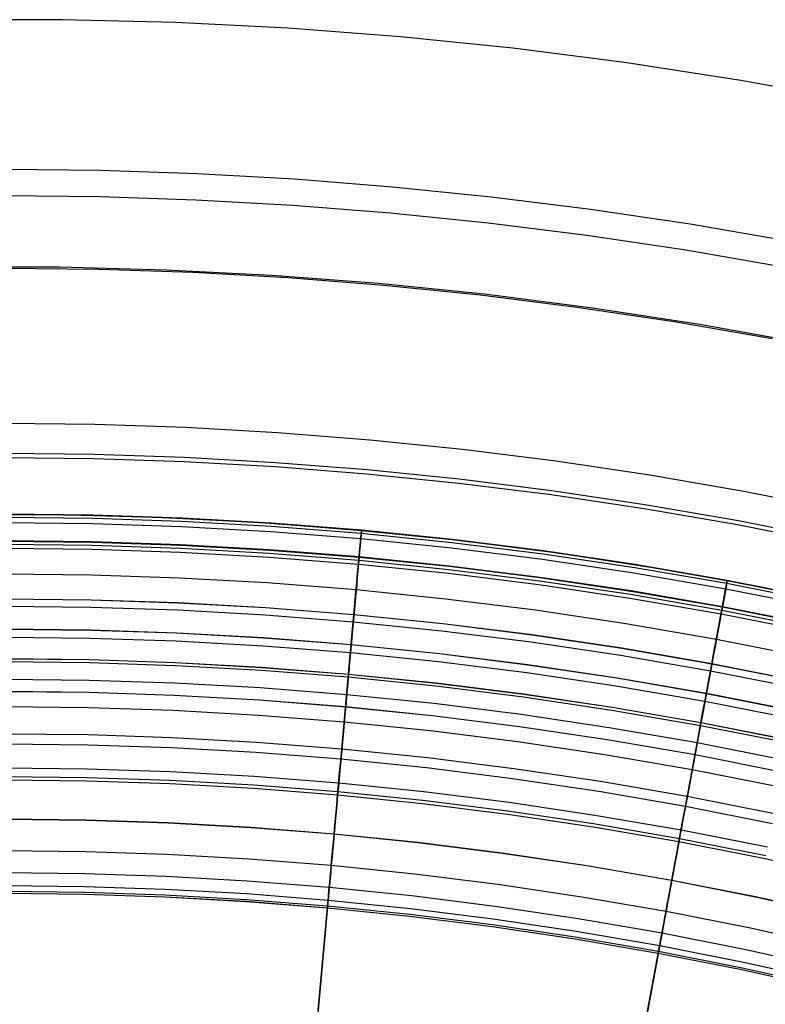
# Model space of a CAD drawing. Header units: millimetres. Extents: x -14 to 488, y -50 to 50.
# Tile 208 of 256: x 375.68 to 380, y 19.85 to 25.55. Entities that reach past the tile are written whole.
import ezdxf

# ---------------------------------------------------------------- set-up
doc = ezdxf.new("R2010")
doc.units = ezdxf.units.MM
doc.header["$MEASUREMENT"] = 0
doc.layers.add('Default', color=7, linetype='Continuous')

msp = doc.modelspace()

# ---------------------------------------------------------------- linework, layer by layer
at = {"layer": 'Default'}
for points in [[(380.5171, 25.0816), (379.8604, 25.2001), (379.2008, 25.3017), (378.5388, 25.3862), (377.8888, 25.4522), (377.2373, 25.5019), (376.5847, 25.5351), (375.9315, 25.5518), (375.2781, 25.552), (374.6249, 25.5357), (373.9724, 25.503), (373.3208, 25.4537), (372.6967, 25.391), (372.0743, 25.3131), (371.4539, 25.2201), (370.836, 25.1121), (370.2209, 24.9892), (369.6089, 24.8515), (369.0005, 24.699), (368.3959, 24.5317), (367.8295, 24.3605), (367.2672, 24.1764), (366.7092, 23.9795)], [(380.5171, 25.0816), (379.8604, 25.2001), (379.2008, 25.3017), (378.5388, 25.3862), (377.8888, 25.4522), (377.2373, 25.5019), (376.5847, 25.5351), (375.9315, 25.5518), (375.2781, 25.552), (374.6249, 25.5357), (373.9724, 25.503), (373.3208, 25.4537), (372.6967, 25.391), (372.0743, 25.3131), (371.4539, 25.2201), (370.836, 25.1121), (370.2209, 24.9892), (369.6089, 24.8515), (369.0005, 24.699), (368.3959, 24.5317), (367.8295, 24.3605), (367.2672, 24.1764), (366.7092, 23.9795)], [(371.0472, 24.268), (371.6267, 24.3682), (372.204, 24.4541), (372.7786, 24.526), (373.35, 24.5842), (373.918, 24.6289), (374.4819, 24.6605), (375.0416, 24.6792), (375.5965, 24.6853), (376.1514, 24.6792), (376.7111, 24.6605), (377.275, 24.6289), (377.843, 24.5842), (378.4144, 24.526), (378.989, 24.4541), (379.5663, 24.3682), (380.1458, 24.268)], [(371.0472, 24.268), (371.6267, 24.3682), (372.204, 24.4541), (372.7786, 24.526), (373.35, 24.5842), (373.918, 24.6289), (374.4819, 24.6605), (375.0416, 24.6792), (375.5965, 24.6853), (376.1514, 24.6792), (376.7111, 24.6605), (377.275, 24.6289), (377.843, 24.5842), (378.4144, 24.526), (378.989, 24.4541), (379.5663, 24.3682), (380.1458, 24.268)], [(371.075, 24.1177), (371.651, 24.2173), (372.2247, 24.3027), (372.7958, 24.3742), (373.3638, 24.432), (373.9282, 24.4765), (374.4888, 24.5078), (375.045, 24.5264), (375.5965, 24.5325), (376.148, 24.5264), (376.7042, 24.5078), (377.2648, 24.4765), (377.8292, 24.432), (378.3972, 24.3742), (378.9683, 24.3027), (379.542, 24.2173), (380.118, 24.1177)], [(380.2442, 23.6729), (379.6239, 23.7849), (379.0009, 23.8808), (378.3756, 23.9606), (377.7617, 24.023), (377.1463, 24.0699), (376.5299, 24.1012), (375.913, 24.117), (375.2958, 24.1172), (374.6788, 24.1018), (374.0624, 24.0709), (373.447, 24.0244), (372.8575, 23.9651), (372.2696, 23.8915), (371.6837, 23.8037), (371.1001, 23.7018), (370.519, 23.5857), (369.941, 23.4556), (369.3663, 23.3115), (368.7953, 23.1535), (368.2603, 22.9918), (367.7292, 22.8179), (367.2022, 22.6319), (366.6795, 22.4339)], [(380.2442, 23.6729), (379.6239, 23.7849), (379.0009, 23.8808), (378.3756, 23.9606), (377.7617, 24.023), (377.1463, 24.0699), (376.5299, 24.1012), (375.913, 24.117), (375.2958, 24.1172), (374.6788, 24.1018), (374.0624, 24.0709), (373.447, 24.0244), (372.8575, 23.9651), (372.2696, 23.8915), (371.6837, 23.8037), (371.1001, 23.7018), (370.519, 23.5857), (369.941, 23.4556), (369.3663, 23.3115), (368.7953, 23.1535), (368.2603, 22.9918), (367.7292, 22.8179), (367.2022, 22.6319), (366.6795, 22.4339)], [(371.1515, 23.7046), (371.7177, 23.8025), (372.2817, 23.8865), (372.8431, 23.9568), (373.4015, 24.0136), (373.9564, 24.0573), (374.5075, 24.0882), (375.0543, 24.1064), (375.5965, 24.1124), (376.1387, 24.1064), (376.6855, 24.0882), (377.2366, 24.0573), (377.7915, 24.0136), (378.3499, 23.9568), (378.9113, 23.8865), (379.4753, 23.8025), (380.0415, 23.7046)], [(371.3152, 22.8201), (371.8605, 22.9144), (372.4038, 22.9952), (372.9445, 23.0629), (373.4824, 23.1177), (374.0168, 23.1598), (374.5476, 23.1895), (375.0743, 23.2071), (375.5965, 23.2129), (376.1187, 23.2071), (376.6454, 23.1895), (377.1762, 23.1598), (377.7107, 23.1177), (378.2485, 23.0629), (378.7892, 22.9952), (379.3325, 22.9144), (379.8778, 22.8201), (380.4248, 22.7121)], [(370.8039, 22.542), (371.3468, 22.6492), (371.8881, 22.7428), (372.4274, 22.823), (372.9641, 22.8902), (373.498, 22.9446), (374.0285, 22.9864), (374.5553, 23.0158), (375.0781, 23.0333), (375.5965, 23.0391), (376.1149, 23.0333), (376.6377, 23.0158), (377.1645, 22.9864), (377.695, 22.9446), (378.2289, 22.8902), (378.7656, 22.823), (379.3049, 22.7428), (379.8462, 22.6492), (380.3891, 22.542)], [(370.8039, 22.542), (371.3468, 22.6492), (371.8881, 22.7428), (372.4274, 22.823), (372.9641, 22.8902), (373.498, 22.9446), (374.0285, 22.9864), (374.5553, 23.0158), (375.0781, 23.0333), (375.5965, 23.0391), (376.1149, 23.0333), (376.6377, 23.0158), (377.1645, 22.9864), (377.695, 22.9446), (378.2289, 22.8902), (378.7656, 22.823), (379.3049, 22.7428), (379.8462, 22.6492), (380.3891, 22.542)], [(370.8088, 22.5183), (371.3512, 22.6254), (371.8919, 22.7189), (372.4306, 22.7991), (372.9668, 22.8662), (373.5001, 22.9205), (374.0301, 22.9622), (374.5564, 22.9917), (375.0787, 23.0091), (375.5965, 23.0149), (376.1143, 23.0091), (376.6366, 22.9917), (377.1629, 22.9622), (377.6929, 22.9205), (378.2262, 22.8662), (378.7624, 22.7991), (379.3011, 22.7189), (379.8418, 22.6254), (380.3842, 22.5183)], [(380.5522, 22.1439), (379.9713, 22.2642), (379.3874, 22.3696), (378.801, 22.4599), (378.2124, 22.535), (377.6345, 22.5938), (377.0553, 22.6379), (376.4751, 22.6674), (375.8944, 22.6822), (375.3135, 22.6824), (374.7327, 22.668), (374.1525, 22.6389), (373.5732, 22.5951), (373.0184, 22.5393), (372.465, 22.47), (371.9135, 22.3874), (371.3641, 22.2914), (370.8172, 22.1821)], [(380.5522, 22.1439), (379.9713, 22.2642), (379.3874, 22.3696), (378.801, 22.4599), (378.2124, 22.535), (377.6345, 22.5938), (377.0553, 22.6379), (376.4751, 22.6674), (375.8944, 22.6822), (375.3135, 22.6824), (374.7327, 22.668), (374.1525, 22.6389), (373.5732, 22.5951), (373.0184, 22.5393), (372.465, 22.47), (371.9135, 22.3874), (371.3641, 22.2914), (370.8172, 22.1821)], [(370.876, 22.1979), (371.4108, 22.3034), (371.9439, 22.3956), (372.4751, 22.4747), (373.0038, 22.5409), (373.5296, 22.5944), (374.0521, 22.6355), (374.571, 22.6646), (375.0859, 22.6818), (375.5965, 22.6875), (376.1071, 22.6818), (376.622, 22.6646), (377.1409, 22.6355), (377.6634, 22.5944), (378.1893, 22.5409), (378.7179, 22.4747), (379.2491, 22.3956), (379.7822, 22.3034), (380.317, 22.1979)], [(370.8762, 22.1972), (371.4109, 22.3027), (371.9441, 22.3949), (372.4752, 22.4739), (373.0038, 22.5401), (373.5296, 22.5937), (374.0522, 22.6348), (374.571, 22.6638), (375.0859, 22.681), (375.5965, 22.6867), (376.1071, 22.681), (376.622, 22.6638), (377.1408, 22.6348), (377.6634, 22.5937), (378.1892, 22.5401), (378.7178, 22.4739), (379.249, 22.3949), (379.7821, 22.3027), (380.3168, 22.1972)], [(370.8762, 22.1969), (371.411, 22.3024), (371.9441, 22.3946), (372.4752, 22.4737), (373.0039, 22.5399), (373.5297, 22.5934), (374.0522, 22.6345), (374.5711, 22.6636), (375.0859, 22.6808), (375.5965, 22.6864), (376.1071, 22.6808), (376.6219, 22.6636), (377.1408, 22.6345), (377.6634, 22.5934), (378.1891, 22.5399), (378.7178, 22.4737), (379.2489, 22.3946), (379.7821, 22.3024), (380.3168, 22.1969)], [(370.8765, 22.1958), (371.4112, 22.3014), (371.9443, 22.3935), (372.4754, 22.4726), (373.004, 22.5388), (373.5298, 22.5923), (374.0522, 22.6335), (374.5711, 22.6625), (375.086, 22.6797), (375.5965, 22.6853), (376.107, 22.6797), (376.6219, 22.6625), (377.1408, 22.6335), (377.6633, 22.5923), (378.189, 22.5388), (378.7176, 22.4726), (379.2487, 22.3935), (379.7819, 22.3014), (380.3166, 22.1958)], [(370.8765, 22.1958), (371.4112, 22.3013), (371.9443, 22.3935), (372.4754, 22.4726), (373.004, 22.5388), (373.5298, 22.5923), (374.0522, 22.6334), (374.5711, 22.6625), (375.086, 22.6797), (375.5965, 22.6853), (376.107, 22.6797), (376.6219, 22.6625), (377.1408, 22.6334), (377.6633, 22.5923), (378.189, 22.5388), (378.7176, 22.4726), (379.2487, 22.3935), (379.7819, 22.3013), (380.3166, 22.1958)], [(370.8798, 22.18), (371.4141, 22.2854), (371.9468, 22.3776), (372.4776, 22.4566), (373.0058, 22.5227), (373.5312, 22.5762), (374.0533, 22.6173), (374.5718, 22.6463), (375.0863, 22.6635), (375.5965, 22.6692), (376.1067, 22.6635), (376.6212, 22.6463), (377.1397, 22.6173), (377.6618, 22.5762), (378.1872, 22.5227), (378.7155, 22.4566), (379.2462, 22.3776), (379.7789, 22.2854), (380.3132, 22.18)], [(370.8864, 22.1486), (371.4199, 22.2539), (371.9519, 22.3458), (372.4819, 22.4247), (373.0094, 22.4908), (373.5341, 22.5442), (374.0555, 22.5853), (374.5733, 22.6142), (375.087, 22.6314), (375.5965, 22.637), (376.106, 22.6314), (376.6197, 22.6142), (377.1375, 22.5853), (377.6589, 22.5442), (378.1836, 22.4908), (378.7111, 22.4247), (379.2411, 22.3458), (379.7731, 22.2539), (380.3066, 22.1486)], [(370.9078, 22.0464), (371.4389, 22.1512), (371.9685, 22.2428), (372.4961, 22.3214), (373.0212, 22.3871), (373.5435, 22.4403), (374.0625, 22.4811), (374.5779, 22.51), (375.0894, 22.5271), (375.5965, 22.5327), (376.1036, 22.5271), (376.6151, 22.51), (377.1305, 22.4811), (377.6495, 22.4403), (378.1718, 22.3871), (378.6969, 22.3214), (379.2245, 22.2428), (379.7541, 22.1512), (380.2852, 22.0464)], [(370.9084, 22.0435), (371.4395, 22.1483), (371.969, 22.2398), (372.4965, 22.3184), (373.0215, 22.3841), (373.5437, 22.4373), (374.0627, 22.4781), (374.578, 22.507), (375.0894, 22.5241), (375.5965, 22.5297), (376.1036, 22.5241), (376.615, 22.507), (377.1303, 22.4781), (377.6493, 22.4373), (378.1715, 22.3841), (378.6965, 22.3184), (379.224, 22.2398), (379.7535, 22.1483), (380.2846, 22.0435)], [(370.9084, 22.0433), (371.4395, 22.1481), (371.969, 22.2396), (372.4965, 22.3182), (373.0216, 22.3839), (373.5438, 22.4371), (374.0627, 22.4779), (374.5781, 22.5068), (375.0894, 22.5238), (375.5965, 22.5295), (376.1036, 22.5238), (376.6149, 22.5068), (377.1303, 22.4779), (377.6492, 22.4371), (378.1714, 22.3839), (378.6965, 22.3182), (379.224, 22.2396), (379.7535, 22.1481), (380.2846, 22.0433)], [(370.9121, 22.0259), (371.4427, 22.1306), (371.9718, 22.2221), (372.4989, 22.3006), (373.0236, 22.3663), (373.5454, 22.4194), (374.0639, 22.4602), (374.5788, 22.489), (375.0898, 22.5061), (375.5965, 22.5117), (376.1032, 22.5061), (376.6142, 22.489), (377.1291, 22.4602), (377.6477, 22.4194), (378.1694, 22.3663), (378.6941, 22.3006), (379.2212, 22.2221), (379.7503, 22.1306), (380.2809, 22.0259)], [(370.9167, 22.0037), (371.4469, 22.1083), (371.9754, 22.1997), (372.502, 22.2781), (373.0261, 22.3437), (373.5474, 22.3967), (374.0654, 22.4375), (374.5799, 22.4663), (375.0903, 22.4834), (375.5965, 22.489), (376.1027, 22.4834), (376.6131, 22.4663), (377.1276, 22.4375), (377.6456, 22.3967), (378.1669, 22.3437), (378.691, 22.2781), (379.2176, 22.1997), (379.7461, 22.1083), (380.2763, 22.0037)], [(370.9472, 21.8582), (371.4739, 21.9622), (371.999, 22.053), (372.5222, 22.1309), (373.0429, 22.196), (373.5607, 22.2488), (374.0754, 22.2893), (374.5865, 22.3179), (375.0936, 22.3348), (375.5965, 22.3404), (376.0994, 22.3348), (376.6065, 22.3179), (377.1176, 22.2893), (377.6323, 22.2488), (378.1501, 22.196), (378.6708, 22.1309), (379.194, 22.053), (379.7191, 21.9622), (380.2458, 21.8582)], [(370.9769, 21.7169), (371.5002, 21.8201), (372.022, 21.9104), (372.5418, 21.9878), (373.0591, 22.0525), (373.5737, 22.1049), (374.0851, 22.1452), (374.5929, 22.1736), (375.0968, 22.1904), (375.5965, 22.196), (376.0962, 22.1904), (376.6001, 22.1736), (377.1079, 22.1452), (377.6193, 22.1049), (378.1339, 22.0525), (378.6512, 21.9878), (379.171, 21.9104), (379.6928, 21.8201), (380.2161, 21.7169)], [(370.977, 21.7162), (371.5003, 21.8194), (372.0221, 21.9096), (372.5419, 21.987), (373.0592, 22.0518), (373.5738, 22.1042), (374.0852, 22.1444), (374.593, 22.1729), (375.0969, 22.1897), (375.5965, 22.1952), (376.0962, 22.1897), (376.6, 22.1729), (377.1079, 22.1444), (377.6192, 22.1042), (378.1338, 22.0518), (378.6511, 21.987), (379.1709, 21.9096), (379.6927, 21.8194), (380.216, 21.7162)], [(370.9857, 21.6749), (371.508, 21.778), (372.0288, 21.8681), (372.5476, 21.9453), (373.064, 22.0099), (373.5776, 22.0622), (374.088, 22.1024), (374.5948, 22.1308), (375.0978, 22.1476), (375.5965, 22.1531), (376.0952, 22.1476), (376.5982, 22.1308), (377.105, 22.1024), (377.6154, 22.0622), (378.129, 22.0099), (378.6454, 21.9453), (379.1642, 21.8681), (379.685, 21.778), (380.2073, 21.6749)], [(371.0128, 21.5455), (371.5321, 21.648), (372.0498, 21.7375), (372.5655, 21.8143), (373.0789, 21.8785), (373.5895, 21.9305), (374.0969, 21.9705), (374.6007, 21.9987), (375.1007, 22.0154), (375.5965, 22.0209), (376.0923, 22.0154), (376.5923, 21.9987), (377.0961, 21.9705), (377.6036, 21.9305), (378.1141, 21.8785), (378.6275, 21.8143), (379.1432, 21.7375), (379.6609, 21.648), (380.1802, 21.5455)], [(371.013, 21.5447), (371.5322, 21.6471), (372.0499, 21.7367), (372.5656, 21.8134), (373.079, 21.8777), (373.5895, 21.9297), (374.0969, 21.9696), (374.6008, 21.9978), (375.1007, 22.0145), (375.5965, 22.02), (376.0923, 22.0145), (376.5922, 21.9978), (377.0961, 21.9696), (377.6035, 21.9297), (378.114, 21.8777), (378.6274, 21.8134), (379.1431, 21.7367), (379.6608, 21.6471), (380.18, 21.5447)], [(371.0225, 21.4993), (371.5406, 21.6016), (372.0573, 21.6909), (372.5719, 21.7675), (373.0842, 21.8316), (373.5937, 21.8835), (374.1, 21.9234), (374.6028, 21.9515), (375.1018, 21.9682), (375.5965, 21.9737), (376.0912, 21.9682), (376.5902, 21.9515), (377.093, 21.9234), (377.5993, 21.8835), (378.1088, 21.8316), (378.6211, 21.7675), (379.1357, 21.6909), (379.6524, 21.6016), (380.1705, 21.4993)], [(371.0481, 21.3773), (371.5633, 21.4789), (372.0771, 21.5678), (372.5889, 21.644), (373.0983, 21.7077), (373.6049, 21.7593), (374.1084, 21.799), (374.6084, 21.8269), (375.1045, 21.8435), (375.5965, 21.849), (376.0885, 21.8435), (376.5846, 21.8269), (377.0846, 21.799), (377.5881, 21.7593), (378.0947, 21.7077), (378.6042, 21.644), (379.1159, 21.5678), (379.6297, 21.4789), (380.1449, 21.3773)], [(371.0482, 21.3766), (371.5635, 21.4783), (372.0772, 21.5671), (372.5889, 21.6433), (373.0983, 21.7071), (373.605, 21.7587), (374.1084, 21.7983), (374.6084, 21.8263), (375.1046, 21.8428), (375.5965, 21.8483), (376.0885, 21.8428), (376.5846, 21.8263), (377.0846, 21.7983), (377.588, 21.7587), (378.0947, 21.7071), (378.6041, 21.6433), (379.1158, 21.5671), (379.6295, 21.4783), (380.1448, 21.3766)], [(371.0516, 21.3605), (371.5665, 21.4621), (372.0798, 21.5509), (372.5912, 21.627), (373.1002, 21.6907), (373.6064, 21.7423), (374.1096, 21.7819), (374.6092, 21.8098), (375.1049, 21.8264), (375.5965, 21.8318), (376.0881, 21.8264), (376.5838, 21.8098), (377.0835, 21.7819), (377.5866, 21.7423), (378.0928, 21.6907), (378.6018, 21.627), (379.1132, 21.5509), (379.6266, 21.4621), (380.1414, 21.3605)], [(371.0725, 21.261), (371.585, 21.3621), (372.0959, 21.4505), (372.605, 21.5263), (373.1116, 21.5897), (373.6156, 21.641), (374.1164, 21.6805), (374.6137, 21.7083), (375.1072, 21.7248), (375.5965, 21.7302), (376.0858, 21.7248), (376.5793, 21.7083), (377.0766, 21.6805), (377.5774, 21.641), (378.0814, 21.5897), (378.588, 21.5263), (379.0971, 21.4505), (379.6081, 21.3621), (380.1205, 21.261)], [(371.087, 21.1916), (371.5978, 21.2925), (372.1072, 21.3805), (372.6146, 21.4561), (373.1196, 21.5193), (373.6219, 21.5704), (374.1211, 21.6097), (374.6168, 21.6375), (375.1087, 21.6539), (375.5965, 21.6593), (376.0843, 21.6539), (376.5762, 21.6375), (377.0719, 21.6097), (377.5711, 21.5704), (378.0734, 21.5193), (378.5784, 21.4561), (379.0858, 21.3805), (379.5952, 21.2925), (380.106, 21.1916)], [(371.087, 21.1914), (371.5979, 21.2922), (372.1072, 21.3803), (372.6146, 21.4558), (373.1197, 21.5191), (373.622, 21.5702), (374.1212, 21.6095), (374.6169, 21.6372), (375.1088, 21.6537), (375.5965, 21.6591), (376.0843, 21.6537), (376.5761, 21.6372), (377.0719, 21.6095), (377.571, 21.5702), (378.0733, 21.5191), (378.5784, 21.4558), (379.0858, 21.3803), (379.5951, 21.2922), (380.106, 21.1914)], [(371.1051, 21.1051), (371.6139, 21.2056), (372.1212, 21.2933), (372.6266, 21.3685), (373.1296, 21.4315), (373.6299, 21.4824), (374.1271, 21.5216), (374.6208, 21.5492), (375.1107, 21.5655), (375.5965, 21.5709), (376.0823, 21.5655), (376.5722, 21.5492), (377.0659, 21.5216), (377.5631, 21.4824), (378.0634, 21.4315), (378.5664, 21.3685), (379.0718, 21.2933), (379.5791, 21.2056), (380.0879, 21.1051)], [(371.1374, 20.9512), (371.6426, 21.0509), (372.1462, 21.1379), (372.6479, 21.2126), (373.1473, 21.2751), (373.644, 21.3257), (374.1376, 21.3646), (374.6278, 21.392), (375.1142, 21.4083), (375.5965, 21.4136), (376.0788, 21.4083), (376.5652, 21.392), (377.0554, 21.3646), (377.549, 21.3257), (378.0457, 21.2751), (378.5451, 21.2126), (379.0468, 21.1379), (379.5504, 21.0509), (380.0556, 20.9512)], [(371.1374, 20.9512), (371.6426, 21.0509), (372.1462, 21.1379), (372.6479, 21.2126), (373.1473, 21.2751), (373.644, 21.3257), (374.1376, 21.3646), (374.6278, 21.392), (375.1142, 21.4083), (375.5965, 21.4136), (376.0788, 21.4083), (376.5652, 21.392), (377.0554, 21.3646), (377.549, 21.3257), (378.0457, 21.2751), (378.5451, 21.2126), (379.0468, 21.1379), (379.5504, 21.0509), (380.0556, 20.9512)], [(371.1494, 20.8941), (371.6532, 20.9935), (372.1555, 21.0803), (372.6558, 21.1548), (373.1539, 21.2172), (373.6493, 21.2676), (374.1415, 21.3064), (374.6304, 21.3337), (375.1155, 21.3499), (375.5965, 21.3553), (376.0775, 21.3499), (376.5626, 21.3337), (377.0515, 21.3064), (377.5437, 21.2676), (378.0391, 21.2172), (378.5372, 21.1548), (379.0375, 21.0803), (379.5398, 20.9935), (380.0436, 20.8941)], [(371.1781, 20.757), (371.6787, 20.8557), (372.1777, 20.942), (372.6749, 21.016), (373.1697, 21.078), (373.6619, 21.1281), (374.151, 21.1666), (374.6366, 21.1938), (375.1186, 21.2099), (375.5965, 21.2152), (376.0744, 21.2099), (376.5564, 21.1938), (377.0421, 21.1666), (377.5312, 21.1281), (378.0233, 21.078), (378.5182, 21.016), (379.0153, 20.942), (379.5143, 20.8557), (380.0149, 20.757)], [(371.1884, 20.7079), (371.6878, 20.8064), (372.1857, 20.8925), (372.6817, 20.9664), (373.1753, 21.0282), (373.6664, 21.0782), (374.1543, 21.1166), (374.6389, 21.1437), (375.1197, 21.1598), (375.5965, 21.1651), (376.0733, 21.1598), (376.5541, 21.1437), (377.0387, 21.1166), (377.5267, 21.0782), (378.0177, 21.0282), (378.5114, 20.9664), (379.0073, 20.8925), (379.5052, 20.8064), (380.0046, 20.7079)], [(371.1922, 20.6898), (371.6912, 20.7882), (372.1886, 20.8742), (372.6842, 20.948), (373.1774, 21.0098), (373.668, 21.0597), (374.1556, 21.0981), (374.6397, 21.1252), (375.1201, 21.1412), (375.5965, 21.1465), (376.0729, 21.1412), (376.5533, 21.1252), (377.0374, 21.0981), (377.525, 21.0597), (378.0156, 21.0098), (378.5088, 20.948), (379.0044, 20.8742), (379.5018, 20.7882), (380.0008, 20.6898), (380.5007, 20.5787)], [(371.1922, 20.6898), (371.6912, 20.7882), (372.1886, 20.8742), (372.6842, 20.948), (373.1774, 21.0098), (373.668, 21.0597), (374.1556, 21.0981), (374.6397, 21.1252), (375.1201, 21.1412), (375.5965, 21.1465), (376.0729, 21.1412), (376.5533, 21.1252), (377.0374, 21.0981), (377.525, 21.0597), (378.0156, 21.0098), (378.5088, 20.948), (379.0044, 20.8742), (379.5018, 20.7882), (380.0008, 20.6898), (380.5007, 20.5787)], [(371.2388, 20.4677), (371.7324, 20.5651), (372.2246, 20.6502), (372.715, 20.7232), (373.203, 20.7843), (373.6884, 20.8338), (374.1708, 20.8717), (374.6498, 20.8985), (375.1252, 20.9144), (375.5965, 20.9197), (376.0678, 20.9144), (376.5432, 20.8985), (377.0222, 20.8717), (377.5046, 20.8338), (377.99, 20.7843), (378.4781, 20.7232), (378.9684, 20.6502), (379.4606, 20.5651), (379.9542, 20.4677), (380.4489, 20.3578)], [(371.2391, 20.4664), (371.7327, 20.5638), (372.2248, 20.649), (372.7151, 20.7219), (373.2032, 20.783), (373.6885, 20.8325), (374.1709, 20.8704), (374.6499, 20.8972), (375.1252, 20.9131), (375.5965, 20.9183), (376.0678, 20.9131), (376.5431, 20.8972), (377.0221, 20.8704), (377.5045, 20.8325), (377.9899, 20.783), (378.4779, 20.7219), (378.9682, 20.649), (379.4603, 20.5638), (379.954, 20.4664), (380.4486, 20.3565)], [(371.2391, 20.4664), (371.7327, 20.5638), (372.2248, 20.649), (372.7151, 20.7219), (373.2032, 20.783), (373.6885, 20.8325), (374.1709, 20.8704), (374.6499, 20.8972), (375.1252, 20.9131), (375.5965, 20.9183), (376.0678, 20.9131), (376.5431, 20.8972), (377.0221, 20.8704), (377.5045, 20.8325), (377.9899, 20.783), (378.4779, 20.7219), (378.9682, 20.649), (379.4603, 20.5638), (379.954, 20.4664), (380.4486, 20.3565)], [(371.2764, 20.2882), (371.7658, 20.3848), (372.2538, 20.4691), (372.7398, 20.5415), (373.2237, 20.6021), (373.7049, 20.651), (374.1831, 20.6887), (374.658, 20.7153), (375.1292, 20.731), (375.5965, 20.7362), (376.0638, 20.731), (376.535, 20.7153), (377.0099, 20.6887), (377.4881, 20.651), (377.9693, 20.6021), (378.4532, 20.5415), (378.9392, 20.4691), (379.4272, 20.3848), (379.9166, 20.2882), (380.407, 20.1792)], [(371.2764, 20.2882), (371.7658, 20.3848), (372.2538, 20.4691), (372.7398, 20.5415), (373.2237, 20.6021), (373.7049, 20.651), (374.1831, 20.6887), (374.658, 20.7153), (375.1292, 20.731), (375.5965, 20.7362), (376.0638, 20.731), (376.535, 20.7153), (377.0099, 20.6887), (377.4881, 20.651), (377.9693, 20.6021), (378.4532, 20.5415), (378.9392, 20.4691), (379.4272, 20.3848), (379.9166, 20.2882), (380.407, 20.1792)], [(371.3027, 20.163), (371.7891, 20.259), (372.2741, 20.3428), (372.7572, 20.4148), (373.2381, 20.475), (373.7164, 20.5237), (374.1917, 20.5611), (374.6637, 20.5875), (375.1321, 20.6032), (375.5965, 20.6083), (376.0609, 20.6032), (376.5293, 20.5875), (377.0013, 20.5611), (377.4766, 20.5237), (377.9549, 20.475), (378.4358, 20.4148), (378.9189, 20.3428), (379.4039, 20.259), (379.8903, 20.163), (380.3778, 20.0547)], [(371.3027, 20.163), (371.7891, 20.259), (372.2741, 20.3428), (372.7572, 20.4148), (373.2381, 20.475), (373.7164, 20.5237), (374.1917, 20.5611), (374.6637, 20.5875), (375.1321, 20.6032), (375.5965, 20.6083), (376.0609, 20.6032), (376.5293, 20.5875), (377.0013, 20.5611), (377.4766, 20.5237), (377.9549, 20.475), (378.4358, 20.4148), (378.9189, 20.3428), (379.4039, 20.259), (379.8903, 20.163), (380.3778, 20.0547)], [(371.3179, 20.0903), (371.8026, 20.1859), (372.2859, 20.2695), (372.7673, 20.3412), (373.2465, 20.4011), (373.7231, 20.4497), (374.1967, 20.487), (374.667, 20.5133), (375.1337, 20.5289), (375.5965, 20.534), (376.0593, 20.5289), (376.526, 20.5133), (376.9963, 20.487), (377.4699, 20.4497), (377.9465, 20.4011), (378.4257, 20.3412), (378.9071, 20.2695), (379.3904, 20.1859), (379.8751, 20.0903), (380.3608, 19.9824)], [(371.3179, 20.0903), (371.8026, 20.1859), (372.2859, 20.2695), (372.7673, 20.3412), (373.2465, 20.4011), (373.7231, 20.4497), (374.1967, 20.487), (374.667, 20.5133), (375.1337, 20.5289), (375.5965, 20.534), (376.0593, 20.5289), (376.526, 20.5133), (376.9963, 20.487), (377.4699, 20.4497), (377.9465, 20.4011), (378.4257, 20.3412), (378.9071, 20.2695), (379.3904, 20.1859), (379.8751, 20.0903), (380.3608, 19.9824)], [(371.3248, 20.0576), (371.8087, 20.1531), (372.2912, 20.2365), (372.7718, 20.308), (373.2502, 20.3679), (373.7261, 20.4164), (374.1989, 20.4536), (374.6685, 20.4799), (375.1345, 20.4955), (375.5965, 20.5006), (376.0585, 20.4955), (376.5245, 20.4799), (376.9941, 20.4536), (377.4669, 20.4164), (377.9428, 20.3679), (378.4212, 20.308), (378.9018, 20.2365), (379.3843, 20.1531), (379.8682, 20.0576), (380.3531, 19.9498)], [(371.3248, 20.0576), (371.8087, 20.1531), (372.2912, 20.2365), (372.7718, 20.308), (373.2502, 20.3679), (373.7261, 20.4164), (374.1989, 20.4536), (374.6685, 20.4799), (375.1345, 20.4955), (375.5965, 20.5006), (376.0585, 20.4955), (376.5245, 20.4799), (376.9941, 20.4536), (377.4669, 20.4164), (377.9428, 20.3679), (378.4212, 20.308), (378.9018, 20.2365), (379.3843, 20.1531), (379.8682, 20.0576), (380.3531, 19.9498)], [(371.3271, 20.0467), (371.8107, 20.1421), (372.2929, 20.2255), (372.7733, 20.297), (373.2515, 20.3569), (373.7271, 20.4053), (374.1997, 20.4425), (374.669, 20.4688), (375.1347, 20.4843), (375.5965, 20.4895), (376.0583, 20.4843), (376.524, 20.4688), (376.9933, 20.4425), (377.4659, 20.4053), (377.9415, 20.3569), (378.4197, 20.297), (378.9001, 20.2255), (379.3823, 20.1421), (379.8659, 20.0467), (380.3506, 19.939)], [(371.3271, 20.0467), (371.8107, 20.1421), (372.2929, 20.2255), (372.7733, 20.297), (373.2515, 20.3569), (373.7271, 20.4053), (374.1997, 20.4425), (374.669, 20.4688), (375.1347, 20.4843), (375.5965, 20.4895), (376.0583, 20.4843), (376.524, 20.4688), (376.9933, 20.4425), (377.4659, 20.4053), (377.9415, 20.3569), (378.4197, 20.297), (378.9001, 20.2255), (379.3823, 20.1421), (379.8659, 20.0467), (380.3506, 19.939)], [(371.3272, 20.0462), (371.8108, 20.1417), (372.293, 20.225), (372.7734, 20.2966), (373.2515, 20.3564), (373.7271, 20.4048), (374.1997, 20.442), (374.669, 20.4683), (375.1347, 20.4839), (375.5965, 20.489), (376.0583, 20.4839), (376.524, 20.4683), (376.9933, 20.442), (377.4659, 20.4048), (377.9415, 20.3564), (378.4196, 20.2966), (378.9, 20.225), (379.3822, 20.1417), (379.8658, 20.0462), (380.3505, 19.9385)]]:
    msp.add_lwpolyline(points, dxfattribs=at)
at = {"layer": 'Default', "extrusion": (0.993511, -0.113737, 0)}
for points in [[(68.2752, 22.4213), (68.2748, 22.4554), (68.2738, 22.4899), (68.2719, 22.5245), (68.2694, 22.5595), (68.266, 22.5946), (68.2619, 22.6299), (68.257, 22.6654), (68.2512, 22.7011), (68.2446, 22.7368), (68.2372, 22.7726), (68.2289, 22.8085), (68.2198, 22.8443), (68.2098, 22.8802), (68.1989, 22.916), (68.1871, 22.9516), (68.1744, 22.9872), (68.1609, 23.0226), (68.1464, 23.0578), (68.1311, 23.0927), (68.1149, 23.1274), (68.0978, 23.1618), (68.0798, 23.1958), (68.061, 23.2294), (68.0413, 23.2626), (68.0208, 23.2953), (67.9994, 23.3275), (67.9772, 23.3592), (67.9543, 23.3903), (67.9305, 23.4208), (67.9061, 23.4507), (67.8808, 23.4799), (67.8549, 23.5084), (67.8283, 23.5362), (67.8011, 23.5632), (67.7732, 23.5894), (67.7447, 23.6148), (67.7157, 23.6394), (67.6861, 23.6632), (67.656, 23.6861), (67.6255, 23.7081), (67.5945, 23.7292), (67.5631, 23.7493), (67.5314, 23.7686), (67.4993, 23.7869), (67.467, 23.8043), (67.4343, 23.8207), (67.4015, 23.8362), (67.3685, 23.8507), (67.3353, 23.8643), (67.302, 23.8769), (67.2686, 23.8886), (67.2351, 23.8993), (67.2016, 23.9091), (67.1682, 23.918), (67.1347, 23.9259), (67.1014, 23.933), (67.0681, 23.9392), (67.035, 23.9444), (67.002, 23.9489), (66.9692, 23.9524), (66.9366, 23.9552), (66.9043, 23.9571), (66.8721, 23.9583), (66.8403, 23.9587), (66.8084, 23.9583), (66.7763, 23.9571), (66.744, 23.9552), (66.7114, 23.9524), (66.6786, 23.9489), (66.6456, 23.9444), (66.6125, 23.9392), (66.5792, 23.933), (66.5458, 23.9259), (66.5124, 23.918), (66.4789, 23.9091), (66.4455, 23.8993), (66.412, 23.8886), (66.3786, 23.8769), (66.3453, 23.8643), (66.3121, 23.8507), (66.2791, 23.8362), (66.2462, 23.8207), (66.2136, 23.8043), (66.1813, 23.7869), (66.1492, 23.7686), (66.1175, 23.7493), (66.0861, 23.7292), (66.0551, 23.7081), (66.0246, 23.6861), (65.9945, 23.6632), (65.9649, 23.6394), (65.9359, 23.6148), (65.9074, 23.5894), (65.8795, 23.5632), (65.8523, 23.5362), (65.8257, 23.5084), (65.7998, 23.4799), (65.7745, 23.4507), (65.75, 23.4208), (65.7263, 23.3903), (65.7034, 23.3592), (65.6812, 23.3275), (65.6598, 23.2953), (65.6393, 23.2626), (65.6196, 23.2294), (65.6008, 23.1958), (65.5828, 23.1618), (65.5657, 23.1274), (65.5495, 23.0927), (65.5342, 23.0578), (65.5197, 23.0226), (65.5062, 22.9872), (65.4935, 22.9516), (65.4817, 22.916), (65.4708, 22.8802), (65.4608, 22.8443), (65.4516, 22.8085), (65.4434, 22.7726), (65.4359, 22.7368), (65.4294, 22.7011), (65.4236, 22.6654), (65.4187, 22.6299), (65.4145, 22.5946), (65.4112, 22.5595), (65.4086, 22.5245), (65.4068, 22.4899), (65.4058, 22.4554), (65.4054, 22.4213)], [(65.4054, 22.4213), (65.4058, 22.3872), (65.4068, 22.3528), (65.4086, 22.3181), (65.4112, 22.2832), (65.4145, 22.248), (65.4187, 22.2127), (65.4236, 22.1772), (65.4294, 22.1416), (65.4359, 22.1058), (65.4434, 22.07), (65.4516, 22.0342), (65.4608, 21.9983), (65.4708, 21.9625), (65.4817, 21.9267), (65.4935, 21.891), (65.5062, 21.8554), (65.5197, 21.82), (65.5342, 21.7848), (65.5495, 21.7499), (65.5657, 21.7152), (65.5828, 21.6809), (65.6008, 21.6469), (65.6196, 21.6133), (65.6393, 21.5801), (65.6598, 21.5474), (65.6812, 21.5151), (65.7034, 21.4834), (65.7263, 21.4523), (65.75, 21.4218), (65.7745, 21.392), (65.7998, 21.3628), (65.8257, 21.3343), (65.8523, 21.3065), (65.8795, 21.2795), (65.9074, 21.2532), (65.9359, 21.2278), (65.9649, 21.2032), (65.9945, 21.1794), (66.0246, 21.1566), (66.0551, 21.1346), (66.0861, 21.1135), (66.1175, 21.0933), (66.1492, 21.074), (66.1813, 21.0557), (66.2136, 21.0383), (66.2462, 21.0219), (66.2791, 21.0064), (66.3121, 20.9919), (66.3453, 20.9783), (66.3786, 20.9657), (66.412, 20.9541), (66.4455, 20.9433), (66.4789, 20.9335), (66.5124, 20.9247), (66.5458, 20.9167), (66.5792, 20.9096), (66.6125, 20.9035), (66.6456, 20.8982), (66.6786, 20.8938), (66.7114, 20.8902), (66.744, 20.8874), (66.7763, 20.8855), (66.8084, 20.8844), (66.8403, 20.884), (66.8721, 20.8844), (66.9043, 20.8855), (66.9366, 20.8874), (66.9692, 20.8902), (67.002, 20.8938), (67.035, 20.8982), (67.0681, 20.9035), (67.1014, 20.9096), (67.1347, 20.9167), (67.1682, 20.9247), (67.2016, 20.9335), (67.2351, 20.9433), (67.2686, 20.9541), (67.302, 20.9657), (67.3353, 20.9783), (67.3685, 20.9919), (67.4015, 21.0064), (67.4343, 21.0219), (67.467, 21.0383), (67.4993, 21.0557), (67.5314, 21.074), (67.5631, 21.0933), (67.5945, 21.1135), (67.6255, 21.1346), (67.656, 21.1566), (67.6861, 21.1794), (67.7157, 21.2032), (67.7447, 21.2278), (67.7732, 21.2532), (67.8011, 21.2795), (67.8283, 21.3065), (67.8549, 21.3343), (67.8808, 21.3628), (67.9061, 21.392), (67.9305, 21.4218), (67.9543, 21.4523), (67.9772, 21.4834), (67.9994, 21.5151), (68.0208, 21.5474), (68.0413, 21.5801), (68.061, 21.6133), (68.0798, 21.6469), (68.0978, 21.6809), (68.1149, 21.7152), (68.1311, 21.7499), (68.1464, 21.7848), (68.1609, 21.82), (68.1744, 21.8554), (68.1871, 21.891), (68.1989, 21.9267), (68.2098, 21.9625), (68.2198, 21.9983), (68.2289, 22.0342), (68.2372, 22.07), (68.2446, 22.1058), (68.2512, 22.1416), (68.257, 22.1772), (68.2619, 22.2127), (68.266, 22.248), (68.2694, 22.2832), (68.2719, 22.3181), (68.2738, 22.3528), (68.2748, 22.3872), (68.2752, 22.4213)]]:
    msp.add_lwpolyline(points, dxfattribs=at)
at = {"layer": 'Default'}
for points in [[(377.4123, 19.8112, 135.9018), (377.5312, 21.1281, 113.236), (377.6058, 21.9555, 93.2153), (377.6633, 22.5923, 30.9743), (377.6623, 22.5816, 30.2517), (377.6611, 22.5682, 29.9205), (377.6594, 22.55, 29.6087), (377.6574, 22.5273, 29.3157), (377.655, 22.5007, 29.0412), (377.6523, 22.4706, 28.7845), (377.6493, 22.4373, 28.5452), (377.646, 22.4013, 28.3228), (377.6426, 22.3629, 28.1165), (377.6389, 22.3226, 27.9256), (377.6351, 22.2807, 27.7494), (377.6313, 22.2376, 27.5871), (377.6273, 22.1937, 27.438), (377.6233, 22.1493, 27.3014), (377.6193, 22.1049, 27.1765), (377.6153, 22.0608, 27.0625), (377.6113, 22.017, 26.9585), (377.6074, 21.9735, 26.8631), (377.6036, 21.9305, 26.7753), (377.5997, 21.8879, 26.694), (377.5959, 21.8454, 26.618), (377.592, 21.8026, 26.5461), (377.5881, 21.7593, 26.4772), (377.5841, 21.7151, 26.41), (377.58, 21.6693, 26.3433), (377.5427, 21.2557, 25.7739), (377.5366, 21.188, 25.6736), (377.5307, 21.1227, 25.5725), (377.525, 21.0597, 25.4705), (377.5195, 20.9991, 25.3673), (377.5143, 20.9409, 25.2629), (377.5093, 20.8853, 25.1573), (377.5045, 20.8325, 25.0504), (377.5, 20.7824, 24.9422), (377.4957, 20.7354, 24.8329), (377.4918, 20.6916, 24.7227), (377.4881, 20.651, 24.6119), (377.4848, 20.614, 24.5007), (377.4817, 20.5804, 24.3897), (377.479, 20.5503, 24.2791), (377.4766, 20.5237, 24.1696), (377.4745, 20.5005, 24.0615), (377.4727, 20.4806, 23.9552), (377.4712, 20.4637, 23.8511), (377.4699, 20.4497, 23.7495), (377.4689, 20.4382, 23.6507), (377.4681, 20.4291, 23.5549), (377.4669, 20.4164, 23.3725), (377.4663, 20.4093, 23.2024), (377.4659, 20.4048, 22.75), (377.4663, 20.4093, 22.2976), (377.4669, 20.4164, 22.1275), (377.4681, 20.4291, 21.9451), (377.4689, 20.4382, 21.8493), (377.4699, 20.4497, 21.7505), (377.4712, 20.4637, 21.6489), (377.4727, 20.4806, 21.5448), (377.4745, 20.5005, 21.4385), (377.4766, 20.5237, 21.3304), (377.479, 20.5503, 21.2209), (377.4817, 20.5804, 21.1103), (377.4848, 20.614, 20.9993), (377.4881, 20.651, 20.8881), (377.4918, 20.6916, 20.7773), (377.4957, 20.7354, 20.6671), (377.5, 20.7824, 20.5578), (377.5045, 20.8325, 20.4496), (377.5093, 20.8853, 20.3427), (377.5143, 20.9409, 20.2371), (377.5195, 20.9991, 20.1327), (377.525, 21.0597, 20.0295), (377.5307, 21.1227, 19.9275), (377.5366, 21.188, 19.8264), (377.5427, 21.2557, 19.7261), (377.5799, 21.6689, 19.1572), (377.5841, 21.7145, 19.0905), (377.588, 21.7587, 19.0234), (377.5919, 21.8019, 18.9545), (377.5958, 21.8446, 18.8826), (377.5996, 21.887, 18.8065), (377.6035, 21.9297, 18.7251), (377.6074, 21.9727, 18.6371), (377.6113, 22.0161, 18.5415), (377.6152, 22.06, 18.437), (377.6192, 22.1042, 18.3225), (377.6232, 22.1486, 18.197), (377.6272, 22.1931, 18.0597), (377.6312, 22.237, 17.9098), (377.6351, 22.2802, 17.7466), (377.6389, 22.3222, 17.5693), (377.6425, 22.3626, 17.3773), (377.646, 22.401, 17.1698), (377.6492, 22.4371, 16.946), (377.6523, 22.4704, 16.7054), (377.655, 22.5006, 16.4472), (377.6574, 22.5273, 16.1711), (377.6594, 22.5499, 15.8763), (377.6611, 22.5682, 15.5623), (377.6623, 22.5816, 15.2287), (377.6633, 22.5923, 14.5001), (377.6589, 22.5442, 9.9809), (377.654, 22.4895, 8.3072), (377.6477, 22.4194, 6.9636), (377.6403, 22.3377, 5.9048), (377.6323, 22.2488, 5.0834), (377.6281, 22.2029, 4.7466), (377.6239, 22.1565, 4.4491), (377.6197, 22.1096, 4.1831), (377.6112, 22.0152, 3.7196), (377.6071, 21.9696, 3.5233), (377.6031, 21.9256, 3.3511), (377.5993, 21.8835, 3.2022), (377.5957, 21.8438, 3.0758), (377.5924, 21.8067, 2.9701), (377.5908, 21.7893, 2.9244), (377.5893, 21.7727, 2.8831), (377.5879, 21.757, 2.8459), (377.5866, 21.7423, 2.8126), (377.5853, 21.7284, 2.7829), (377.5841, 21.7153, 2.7564), (377.583, 21.7028, 2.7324), (377.5819, 21.6906, 2.7106), (377.5808, 21.6785, 2.6904), (377.5797, 21.6664, 2.6714), (377.5786, 21.654, 2.6529), (377.5774, 21.641, 2.6346), (377.5762, 21.6273, 2.6158), (377.5749, 21.6126, 2.5964), (377.5734, 21.5964, 2.576), (377.5718, 21.5785, 2.5542), (377.57, 21.5585, 2.5308), (377.568, 21.536, 2.5055), (377.5631, 21.4824, 2.4477), (377.5579, 21.4241, 2.3882), (377.5529, 21.3691, 2.3355), (377.5505, 21.3428, 2.3116), (377.5482, 21.3171, 2.2891), (377.5459, 21.2921, 2.2681), (377.5437, 21.2676, 2.2484), (377.5416, 21.2437, 2.2299), (377.5395, 21.2201, 2.2126), (377.5374, 21.1968, 2.1963), (377.5353, 21.1735, 2.181), (377.5331, 21.1502, 2.1666), (377.531, 21.1266, 2.1529), (377.5289, 21.1027, 2.1398), (377.5267, 21.0782, 2.1272), (377.5244, 21.053, 2.1151), (377.522, 21.0268, 2.1034), (377.5195, 20.9994, 2.0921), (377.5169, 20.9705, 2.0813), (377.5142, 20.9397, 2.0709), (377.5112, 20.9069, 2.061), (377.508, 20.8716, 2.0515), (377.5046, 20.8338, 2.0424), (377.5009, 20.7929, 2.0338), (377.4969, 20.749, 2.0259), (377.4927, 20.7016, 2.0187), (377.4881, 20.6505, 2.0124), (377.4831, 20.5956, 2.0073), (377.4778, 20.5366, 2.0034), (377.4721, 20.4732, 2.0009), (375.5965, -0.3158, 2)], [(379.2737, 19.5556, 135.9018), (379.5143, 20.8557, 113.236), (379.6655, 21.6726, 93.2153), (379.7819, 22.3014, 30.9743), (379.7799, 22.2908, 30.2517), (379.7775, 22.2775, 29.9205), (379.7741, 22.2595, 29.6087), (379.77, 22.2372, 29.3157), (379.7651, 22.2109, 29.0412), (379.7596, 22.1812, 28.7845), (379.7535, 22.1483, 28.5452), (379.7469, 22.1127, 28.3228), (379.7399, 22.0749, 28.1165), (379.7326, 22.035, 27.9256), (379.7249, 21.9937, 27.7494), (379.717, 21.9511, 27.5871), (379.709, 21.9078, 27.438), (379.7009, 21.864, 27.3014), (379.6928, 21.8201, 27.1765), (379.6847, 21.7766, 27.0625), (379.6767, 21.7333, 26.9585), (379.6688, 21.6905, 26.8631), (379.6609, 21.648, 26.7753), (379.6532, 21.6059, 26.694), (379.6454, 21.5639, 26.618), (379.6376, 21.5217, 26.5461), (379.6297, 21.4789, 26.4772), (379.6216, 21.4353, 26.41), (379.6132, 21.3901, 26.3433), (379.5377, 20.9817, 25.7739), (379.5253, 20.9149, 25.6736), (379.5134, 20.8504, 25.5725), (379.5018, 20.7882, 25.4705), (379.4908, 20.7284, 25.3673), (379.4801, 20.6709, 25.2629), (379.47, 20.616, 25.1573), (379.4603, 20.5638, 25.0504), (379.4512, 20.5145, 24.9422), (379.4426, 20.4681, 24.8329), (379.4346, 20.4248, 24.7227), (379.4272, 20.3848, 24.6119), (379.4204, 20.3482, 24.5007), (379.4143, 20.315, 24.3897), (379.4088, 20.2853, 24.2791), (379.4039, 20.259, 24.1696), (379.3997, 20.2361, 24.0615), (379.396, 20.2164, 23.9552), (379.393, 20.1998, 23.8511), (379.3904, 20.1859, 23.7495), (379.3883, 20.1746, 23.6507), (379.3866, 20.1656, 23.5549), (379.3843, 20.1531, 23.3725), (379.383, 20.146, 23.2024), (379.3822, 20.1417, 22.75), (379.383, 20.146, 22.2976), (379.3843, 20.1531, 22.1275), (379.3866, 20.1656, 21.9451), (379.3883, 20.1746, 21.8493), (379.3904, 20.1859, 21.7505), (379.393, 20.1998, 21.6489), (379.396, 20.2164, 21.5448), (379.3997, 20.2361, 21.4385), (379.4039, 20.259, 21.3304), (379.4088, 20.2853, 21.2209), (379.4143, 20.315, 21.1103), (379.4204, 20.3482, 20.9993), (379.4272, 20.3848, 20.8881), (379.4346, 20.4248, 20.7773), (379.4426, 20.4681, 20.6671), (379.4512, 20.5145, 20.5578), (379.4603, 20.5638, 20.4496), (379.47, 20.616, 20.3427), (379.4801, 20.6709, 20.2371), (379.4908, 20.7284, 20.1327), (379.5018, 20.7882, 20.0295), (379.5134, 20.8504, 19.9275), (379.5253, 20.9149, 19.8264), (379.5377, 20.9817, 19.7261), (379.6131, 21.3896, 19.1572), (379.6215, 21.4347, 19.0905), (379.6295, 21.4783, 19.0234), (379.6374, 21.521, 18.9545), (379.6452, 21.5631, 18.8826), (379.653, 21.6051, 18.8065), (379.6608, 21.6471, 18.7251), (379.6687, 21.6896, 18.6371), (379.6766, 21.7325, 18.5415), (379.6846, 21.7758, 18.437), (379.6927, 21.8194, 18.3225), (379.7008, 21.8633, 18.197), (379.7089, 21.9072, 18.0597), (379.7169, 21.9506, 17.9098), (379.7248, 21.9932, 17.7466), (379.7325, 22.0347, 17.5693), (379.7399, 22.0745, 17.3773), (379.7469, 22.1125, 17.1698), (379.7535, 22.1481, 16.946), (379.7596, 22.181, 16.7054), (379.7651, 22.2108, 16.4472), (379.77, 22.2371, 16.1711), (379.7741, 22.2595, 15.8763), (379.7774, 22.2775, 15.5623), (379.7799, 22.2908, 15.2287), (379.7819, 22.3013, 14.5001), (379.7731, 22.2539, 9.9809), (379.7631, 22.1999, 8.3072), (379.7503, 22.1306, 6.9636), (379.7353, 22.0499, 5.9048), (379.7191, 21.9622, 5.0834), (379.7107, 21.9169, 4.7466), (379.7022, 21.8711, 4.4491), (379.6937, 21.8248, 4.1831), (379.6764, 21.7316, 3.7196), (379.6681, 21.6865, 3.5233), (379.66, 21.6431, 3.3511), (379.6524, 21.6016, 3.2022), (379.6451, 21.5623, 3.0758), (379.6383, 21.5257, 2.9701), (379.6351, 21.5086, 2.9244), (379.6321, 21.4922, 2.8831), (379.6293, 21.4767, 2.8459), (379.6266, 21.4621, 2.8126), (379.624, 21.4484, 2.7829), (379.6216, 21.4355, 2.7564), (379.6193, 21.4231, 2.7324), (379.6171, 21.4111, 2.7106), (379.6149, 21.3992, 2.6904), (379.6127, 21.3872, 2.6714), (379.6104, 21.3749, 2.6529), (379.6081, 21.3621, 2.6346), (379.6056, 21.3486, 2.6158), (379.6029, 21.3341, 2.5964), (379.5999, 21.3181, 2.576), (379.5966, 21.3004, 2.5542), (379.593, 21.2807, 2.5308), (379.5889, 21.2585, 2.5055), (379.5791, 21.2056, 2.4477), (379.5684, 21.148, 2.3882), (379.5584, 21.0937, 2.3355), (379.5536, 21.0677, 2.3116), (379.5489, 21.0423, 2.2891), (379.5443, 21.0176, 2.2681), (379.5398, 20.9935, 2.2484), (379.5355, 20.9698, 2.2299), (379.5312, 20.9466, 2.2126), (379.5269, 20.9235, 2.1963), (379.5226, 20.9006, 2.181), (379.5184, 20.8775, 2.1666), (379.5141, 20.8543, 2.1529), (379.5097, 20.8306, 2.1398), (379.5052, 20.8064, 2.1272), (379.5006, 20.7816, 2.1151), (379.4958, 20.7557, 2.1034), (379.4908, 20.7287, 2.0921), (379.4855, 20.7001, 2.0813), (379.4799, 20.6698, 2.0709), (379.4739, 20.6373, 2.061), (379.4675, 20.6025, 2.0515), (379.4606, 20.5651, 2.0424), (379.4531, 20.5248, 2.0338), (379.4451, 20.4814, 2.0259), (379.4364, 20.4346, 2.0187), (379.4271, 20.3842, 2.0124), (379.4171, 20.33, 2.0073), (379.4063, 20.2717, 2.0034), (379.3947, 20.2092, 2.0009), (375.5965, -0.3158, 2)]]:
    msp.add_polyline3d(points, dxfattribs=at)

doc.saveas('drawing.dxf')
